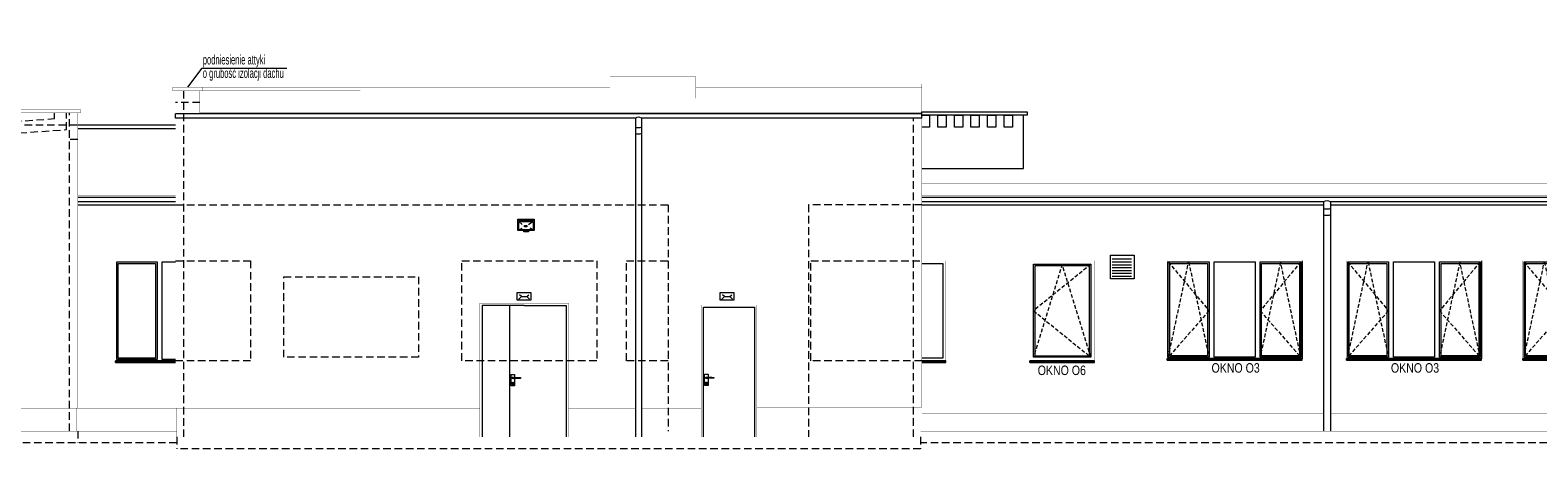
# Model space of a CAD drawing. Header units: millimetres. Extents: x 18880 to 99371, y -5529 to 27899.
# Tile 30 of 161: x 20350 to 22898, y 8791 to 9498. Entities that reach past the tile are written whole.
import ezdxf

# ---------------------------------------------------------------- set-up
doc = ezdxf.new("R2010")
doc.units = ezdxf.units.MM
doc.linetypes.add('DASHED', pattern=[19.05, 12.7, -6.35])
for name, color, linetype, lineweight in [('AA_HATCH', 251, 'Continuous', 0), ('AA_OPIS', 2, 'Continuous', 0), ('AA_WIDOK', 254, 'Continuous', 0)]:
    doc.layers.add(name, color=color, linetype=linetype, lineweight=lineweight)
doc.styles.add('ARIAL', font='arial.ttf')
doc.styles.add('DIM07', font='romans.shx', dxfattribs={"width": 0.7})

# ---------------------------------------------------------------- blocks, each defined once
blk = doc.blocks.new('ZOL okno O2')
at = {"layer": 'AA_OPIS', "linetype": 'DASHED', "ltscale": 0.5}
for points in [[(22271.1, 7293.8), (22339.9, 7211.3), (22271.1, 7132.8), (22305.5, 7293.8), (22339.9, 7132.8)], [(22495.1, 7293.8), (22426.3, 7211.3), (22495.1, 7132.8), (22460.7, 7293.8), (22426.3, 7132.8)]]:
    blk.add_lwpolyline(points, dxfattribs=at)
at = {"layer": 'AA_WIDOK', "color": 255, "const_width": 0.3}
for points in [[(22269.1, 7130.8), (22269.1, 7295.8)], [(22269.1, 7295.8), (22497.1, 7295.8)], [(22497.1, 7295.8), (22497.1, 7130.8)]]:
    blk.add_lwpolyline(points, dxfattribs=at)
at = {"layer": 'AA_WIDOK'}
for points in [[(22271.1, 7132.8), (22271.1, 7293.8)], [(22271.1, 7293.8), (22339.9, 7293.8)], [(22273.6, 7135.3), (22273.6, 7291.3)], [(22273.6, 7291.3), (22337.4, 7291.3)], [(22337.4, 7291.3), (22337.4, 7135.3)], [(22339.9, 7293.8), (22339.9, 7132.8)], [(22348.5, 7132.8), (22348.5, 7293.8)], [(22348.5, 7293.8), (22417.7, 7293.8)], [(22417.7, 7293.8), (22417.7, 7132.8)], [(22426.3, 7132.8), (22426.3, 7293.8)], [(22426.3, 7293.8), (22495.1, 7293.8)], [(22428.8, 7135.3), (22428.8, 7291.3)], [(22428.8, 7291.3), (22492.6, 7291.3)], [(22492.6, 7291.3), (22492.6, 7135.3)], [(22495.1, 7293.8), (22495.1, 7132.8)], [(22497.1, 7295.8), (22497.1, 7130.2)], [(22337.4, 7135.3), (22273.6, 7135.3)], [(22492.6, 7135.3), (22428.8, 7135.3)], [(22339.9, 7132.8), (22271.1, 7132.8)], [(22417.7, 7132.8), (22348.5, 7132.8)], [(22495.1, 7132.8), (22426.3, 7132.8)], [(22497.1, 7130), (22497.1, 7130.2)]]:
    blk.add_lwpolyline(points, dxfattribs=at)
at = {"layer": 'AA_WIDOK', "color": 4}
for points in [[(22497.1, 7130.8), (22269.1, 7130.8)], [(22269.1, 7128.3), (22269.1, 7130.8)], [(22269.1, 7130.2), (22269.1, 7130)], [(22269.1, 7130), (22497.1, 7130)], [(22269.1, 7128.3), (22497.1, 7128.3)], [(22269.1, 7127.8), (22269.1, 7128.3)], [(22269.1, 7127.8), (22497.1, 7127.8)], [(22497.1, 7128.3), (22497.1, 7130.8)], [(22497.1, 7127.8), (22497.1, 7128.3)]]:
    blk.add_lwpolyline(points, dxfattribs=at)
at = {"layer": 'AA_OPIS', "insert": (22384.9, 7122.8), "char_height": 16, "width": 300, "attachment_point": 2, "style": 'ARIAL'}
blk.add_mtext('{\\W0.8;OKNO O3}', dxfattribs=at)
blk = doc.blocks.new('ndryjr')
at = {"layer": 'AA_OPIS', "linetype": 'DASHED', "ltscale": 0.5}
blk.add_lwpolyline([(-6, -6), (-103, -84.5), (-6, -163), (-54.5, -6), (-103, -163)], dxfattribs=at)
at = {"layer": 'AA_WIDOK', "color": 255, "const_width": 0.3}
for points in [[(-109, -169), (-109, 0)], [(-109, 0), (0, 0)], [(0, 0), (0, -169)]]:
    blk.add_lwpolyline(points, dxfattribs=at)
at = {"layer": 'AA_WIDOK'}
for points in [[(-103, -163), (-103, -6)], [(-103, -6), (-6, -6)], [(-100.5, -8.5), (-100.5, -160.5)], [(-8.5, -8.5), (-100.5, -8.5)], [(-8.5, -160.5), (-8.5, -8.5)], [(-6, -6), (-6, -163)], [(-6, -163), (-103, -163)], [(-100.5, -160.5), (-8.5, -160.5)]]:
    blk.add_lwpolyline(points, dxfattribs=at)
at = {"layer": 'AA_WIDOK', "color": 4}
for points in [[(-109, -172), (-109, -169)], [(0, -169), (-109, -169)], [(0, -169.8), (-109, -169.8)], [(-109, -170.1), (-109, -170.3)], [(-109, -171.5), (0, -171.5)], [(-109, -172), (0, -172)], [(0, -172), (0, -169)], [(0, -170.3), (0, -170.1)]]:
    blk.add_lwpolyline(points, dxfattribs=at)
at = {"layer": 'AA_OPIS', "insert": (-55.1, -177.1), "char_height": 16, "width": 300, "attachment_point": 2, "style": 'ARIAL'}
blk.add_mtext('{\\W0.8;OKNO O6}', dxfattribs=at)

msp = doc.modelspace()

# ---------------------------------------------------------------- linework, layer by layer
at = {"layer": 'AA_HATCH'}
for points in [[(21857.09115, 9354.0758), (21857.09115, 9360.0758), (22035.09115, 9360.0758), (22035.09115, 9354.0758)], [(21884.09115, 9334.0758), (21884.09115, 9354.0758), (21898.09115, 9354.0758), (21898.09115, 9334.0758)], [(21912.09115, 9334.0758), (21912.09115, 9354.0758), (21926.09115, 9354.0758), (21926.09115, 9334.0758)], [(21940.09115, 9334.0758), (21940.09115, 9354.0758), (21954.09115, 9354.0758), (21954.09115, 9334.0758)], [(21968.09115, 9334.0758), (21968.09115, 9354.0758), (21982.09115, 9354.0758), (21982.09115, 9334.0758)], [(21996.09115, 9334.0758), (21996.09115, 9354.0758), (22010.09115, 9354.0758), (22010.09115, 9334.0758)]]:
    msp.add_lwpolyline(points, close=True, dxfattribs=at)
for points in [[(21857.09115, 9354.0758), (21870.09115, 9354.0758), (21870.09115, 9334.0758), (21857.09115, 9334.0758)], [(21857.09118, 9264.07538), (22029.09115, 9264.0758), (22029.09115, 9354.0758)]]:
    msp.add_lwpolyline(points, dxfattribs=at)
at = {"layer": 'AA_OPIS'}
msp.add_lwpolyline([(20616.59115, 9401.48006), (20640.75023, 9433.94302), (20784.00499, 9433.94302)], dxfattribs=at)
at = {"layer": 'AA_WIDOK', "color": 4, "const_width": 0.5}
for points in [[(20591.09115, 9401.48006), (20642.09115, 9401.48006)], [(20591.09115, 9395.48006), (20591.09115, 9401.48006)], [(20642.09115, 9395.48006), (20642.09115, 9401.48006)], [(20591.09115, 9395.48006), (20642.09115, 9395.48006)]]:
    msp.add_lwpolyline(points, dxfattribs=at)
at = {"layer": 'AA_WIDOK', "color": 9, "const_width": 0.3}
for points in [[(20908.24106, 9395.48163), (20908.24106, 9406.89663)], [(20908.24106, 9406.89663), (21330.09115, 9406.89663)], [(21330.09115, 9419.48006), (21330.09115, 9382.72681)], [(21475.09115, 9419.48006), (21330.09115, 9419.48006)], [(21475.09115, 9419.48006), (21475.09115, 9382.72681)], [(21475.09115, 9406.89663), (21857.09115, 9406.89663)], [(20642.09115, 9401.48006), (20908.24106, 9401.48006)], [(20642.09115, 9395.48163), (20908.24106, 9395.48163)], [(20908.24106, 9400.8982), (21330.09115, 9400.8982)], [(21330.09115, 9382.72681), (21475.09115, 9382.72681)], [(21475.09115, 9400.8982), (21857.09115, 9400.8982)], [(20637.09115, 9359.48006), (21857.09115, 9359.48006)], [(20430.59115, 9278.07538), (20596.09115, 9278.07538)], [(23405.09115, 9278.07918), (22029.09115, 9278.0758)], [(20430.59115, 9238.07538), (20596.09115, 9238.07538)], [(21857.09115, 9239.32207), (27792.83784, 9239.33706)], [(20430.59115, 9218.07538), (20596.09115, 9218.07538)], [(21857.09115, 9218.07538), (27777.59115, 9218.09037)]]:
    msp.add_lwpolyline(points, dxfattribs=at)
at = {"layer": 'AA_WIDOK', "const_width": 0.5}
for points in [[(21857.09115, 8860.98006), (21857.09115, 9406.89663)], [(20596.09115, 8859.48006), (20596.09115, 9395.48006)], [(20637.09115, 9395.48006), (20637.09115, 9356.48006)], [(20430.59115, 8859.48006), (20430.59115, 9358.07538)], [(19159.59115, 8859.48006), (20430.59115, 8859.48006)], [(20428.59115, 8820.77499), (20428.59115, 8859.48006)], [(20457.59115, 8859.48006), (20430.59115, 8859.48006)], [(20596.09115, 8859.48006), (20457.59115, 8859.48006)], [(21110.09115, 8859.48006), (20596.09115, 8859.48006)], [(20598.09115, 8810.77499), (20598.09115, 8859.48006)], [(21373.05486, 8859.48006), (21260.09115, 8859.48006)], [(21484.09115, 8859.48006), (21383.05486, 8859.48006)], [(21857.09115, 8860.98006), (21578.09115, 8860.98006)], [(21855.09115, 8810.77499), (21855.09115, 8860.98006)], [(22535.89868, 8850.98006), (21857.09115, 8850.98006)], [(23746.74106, 8850.98006), (22547.89868, 8850.98006)]]:
    msp.add_lwpolyline(points, dxfattribs=at)
at = {"layer": 'AA_WIDOK', "color": 8, "linetype": 'DASHED'}
for points in [[(20610.09115, 8810.77499), (20610.09115, 9395.48006)], [(19159.59115, 9242.92798), (19161.98237, 9243.11538), (19182.64166, 9263.77467), (20391.59115, 9348.48006), (20391.59115, 9358.07538)], [(19161.15376, 9222.98912), (19170.90455, 9223.75329), (19191.49738, 9244.34612), (20411.59115, 9329.83233), (20411.59115, 9358.07538)], [(20416.59115, 8820.77499), (20416.59115, 9358.07538)], [(20637.09115, 9375.48006), (20596.09115, 9375.48006)], [(19159.59115, 9338.07538), (20430.59115, 9338.07538)], [(21843.09115, 8810.77499), (21843.09115, 9349.48006)], [(20430.59115, 9313.07538), (20416.59115, 9313.07538)], [(20596.09115, 9203.12315), (21428.24106, 9203.12315), (21428.24106, 8820.77499)], [(21857.09115, 9203.12315), (21665.59115, 9203.12315), (21665.59115, 8810.77499)], [(20596.09115, 9108.48006), (20722.74106, 9108.48006), (20722.74106, 8939.48006), (20596.09115, 8939.48006)], [(21857.09115, 8939.48006), (21669.74106, 8939.48006), (21669.74106, 9108.48006), (21857.09115, 9108.48006)], [(20598.09115, 8800.77499), (19161.59115, 8800.77499), (19161.59115, 8821.76485)], [(20430.59115, 8820.77499), (20430.59115, 8800.77499)], [(23732.59115, 8820.77499), (23732.59115, 8800.77499), (21855.09115, 8800.77499)], [(20598.09115, 8810.77499), (20598.09115, 8790.77499)], [(21855.09115, 8790.77499), (20598.09115, 8790.77499)], [(21855.09115, 8810.77499), (21855.09115, 8790.77499)]]:
    msp.add_lwpolyline(points, dxfattribs=at)
at = {"layer": 'AA_WIDOK', "color": 4, "const_width": 0.5}
msp.add_lwpolyline([(20435.44499, 9358.07538), (20435.44499, 9364.07538), (19154.59087, 9364.07538), (19154.59087, 9358.07538)], close=True, dxfattribs=at)
at = {"layer": 'AA_WIDOK', "color": 4}
for points in [[(21857.09115, 9356.48006), (20596.07522, 9356.48006)], [(20596.07522, 9349.48006), (20596.07522, 9356.48006)], [(21857.09115, 9349.48006), (21857.09115, 9356.48006)], [(20430.59115, 9338.07538), (20596.07522, 9338.07538)], [(20430.59115, 9332.07538), (20596.09115, 9332.07538)], [(21373.05486, 9349.48006), (20596.07522, 9349.48006)], [(21373.05486, 9349.48006), (21373.05486, 9334.18854)], [(21373.05486, 9334.18854), (21373.05486, 9323.50939)], [(21857.09115, 9349.48006), (21383.05486, 9349.48006)], [(21383.05486, 9349.48006), (21383.05486, 9334.18854)], [(21383.05486, 9334.18854), (21383.05486, 9323.50939)], [(21373.05486, 9323.50939), (21373.05486, 9318.50939)], [(21373.05486, 9318.50939), (21373.05486, 8810.77499)], [(21383.05486, 9323.50939), (21383.05486, 9318.50939)], [(21383.05486, 9318.50939), (21383.05486, 8810.77499)], [(20596.09115, 9215.02745), (20430.59115, 9215.02745)], [(20596.09115, 9208.02745), (20430.59115, 9208.02745)], [(27750.59115, 9215.04244), (21857.09115, 9215.02745)], [(22535.89868, 9208.02745), (21857.09115, 9208.02745)], [(22535.89868, 9208.02745), (22535.89868, 8820.77499)], [(26442.88626, 9208.02745), (22547.89868, 9208.02745)], [(22547.89868, 9208.02745), (22547.89868, 8820.77499)], [(20494.59115, 8939.48006), (20494.59115, 8938.69394)], [(20596.09115, 8939.48006), (20494.59115, 8939.48006)], [(20494.59115, 8938.69394), (20596.09115, 8938.69394)], [(20494.59115, 8936.98006), (20494.59115, 8938.69394)], [(20494.59115, 8936.98006), (20596.09115, 8936.98006)], [(20494.59115, 8936.48006), (20494.59115, 8936.98006)], [(20494.59115, 8936.48006), (20596.09115, 8936.48006)], [(21897.74106, 8939.48006), (21857.09115, 8939.48006)], [(21897.74106, 8938.69394), (21857.09115, 8938.69394)], [(21857.09115, 8936.98006), (21897.74106, 8936.98006)], [(21857.09115, 8936.48006), (21897.74106, 8936.48006)], [(21897.74106, 8936.48006), (21897.74106, 8939.48006)], [(21897.74106, 8938.19394), (21897.74106, 8938.35116)]]:
    msp.add_lwpolyline(points, dxfattribs=at)
for points in [[(21383.05486, 9349.48006, 0.2714763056), (21373.05486, 9349.48006, -1)], [(21383.05486, 9334.14585, -0.2714763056), (21373.05486, 9334.14585, 1)], [(21383.05486, 9323.4667, -0.2714763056), (21373.05486, 9323.4667, 1)], [(22547.89868, 9208.02745, 0.2262302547), (22535.89868, 9208.02745, -1)], [(22547.89868, 9196.69325, -0.2262302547), (22535.89868, 9196.69325, 1)], [(22547.89868, 9186.01409, -0.2262302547), (22535.89868, 9186.01409, 1)]]:
    msp.add_lwpolyline(points, format="xyb", dxfattribs=at)
at = {"layer": 'AA_WIDOK'}
for points in [[(20430.59115, 9203.12315), (20596.09115, 9203.12315)], [(21857.09115, 9203.12315), (22535.89868, 9203.12315)], [(22547.89868, 9203.12315), (26442.88626, 9203.12315)], [(21175.98771, 9174.55746), (21181.6732, 9169.72869)], [(21199.97581, 9174.55746), (21192.42112, 9169.26139)], [(21175.98771, 9160.61632), (21181.75109, 9163.57589)], [(21199.97581, 9160.61632), (21195.30281, 9163.65378)], [(20496.59115, 8941.48006), (20496.59115, 9106.48006)], [(20496.59115, 9106.48006), (20564.72448, 9106.48006)], [(20499.09115, 8943.98006), (20499.09115, 9103.98006)], [(20499.09115, 9103.98006), (20562.22448, 9103.98006)], [(20562.22448, 9103.98006), (20562.22448, 8943.98006)], [(20564.72448, 9106.48006), (20564.72448, 8941.48006)], [(20573.32448, 8941.48006), (20573.32448, 9106.48006)], [(20573.32448, 9106.48006), (20596.09115, 9106.48006)], [(21857.09115, 9103.98006), (21892.74106, 9103.98006)], [(21892.74106, 9103.98006), (21892.74106, 8943.98006)], [(22178.90737, 9111.46099), (22211.55862, 9111.46099)], [(22178.90737, 9106.63845), (22211.55862, 9106.63845)], [(22178.90737, 9101.8159), (22211.55862, 9101.8159)], [(22178.90737, 9096.99336), (22211.55862, 9096.99336)], [(22178.90737, 9092.17082), (22211.55862, 9092.17082)], [(22178.90737, 9087.34827), (22211.55862, 9087.34827)], [(22178.90737, 9082.52573), (22211.55862, 9082.52573)], [(21180.60916, 9047.85239), (21175.56231, 9042.80554)], [(21180.60916, 9047.85239), (21177.37918, 9051.08237)], [(21180.60916, 9047.85239), (21189.76078, 9047.85239)], [(21189.76078, 9047.85239), (21192.99076, 9051.08237)], [(21189.76078, 9047.85239), (21194.202, 9043.41116)], [(21523.35551, 9047.85239), (21518.30867, 9042.80554)], [(21523.35551, 9047.85239), (21520.12553, 9051.08237)], [(21523.35551, 9047.85239), (21532.50713, 9047.85239)], [(21532.50713, 9047.85239), (21535.73711, 9051.08237)], [(21532.50713, 9047.85239), (21536.94836, 9043.41116)], [(21185.09115, 9032.77499), (21114.09115, 9032.77499)], [(21114.09115, 9032.77499), (21114.09115, 8810.77499)], [(21161.09115, 8810.77499), (21161.09115, 9032.77499)], [(21185.09115, 9032.77499), (21256.09115, 9032.77499)], [(21256.09115, 9032.77499), (21256.09115, 8810.77499)], [(21487.89115, 8810.77499), (21487.89115, 9029.97499)], [(21487.89115, 9029.97499), (21574.29115, 9029.97499)], [(21574.29115, 9029.97499), (21574.29115, 8810.77499)], [(20562.22448, 8943.98006), (20499.09115, 8943.98006)], [(21892.74106, 8943.98006), (21857.09115, 8943.98006)], [(20564.72448, 8941.48006), (20496.59115, 8941.48006)], [(20596.09115, 8941.48006), (20573.32448, 8941.48006)], [(21163.24115, 8916.41), (21168.94115, 8916.41)], [(21163.24115, 8897.41), (21163.24115, 8916.41)], [(21168.94115, 8897.41), (21163.24115, 8897.41)], [(21163.89115, 8900.91), (21164.18589, 8902.01)], [(21164.18589, 8899.81), (21163.89115, 8900.91)], [(21164.09115, 8900.91), (21164.3591, 8901.91)], [(21164.3591, 8899.91), (21164.09115, 8900.91)], [(21164.18589, 8902.01), (21164.99115, 8902.81526)], [(21164.99115, 8899.00474), (21164.18589, 8899.81)], [(21164.3591, 8901.91), (21165.09115, 8902.64205)], [(21165.09115, 8899.17795), (21164.3591, 8899.91)], [(21164.79115, 8910.41), (21164.96532, 8911.06)], [(21164.96532, 8909.76), (21164.79115, 8910.41)], [(21164.89115, 8910.41), (21165.05192, 8911.01)], [(21165.05192, 8909.81), (21164.89115, 8910.41)], [(21164.96532, 8911.06), (21165.44115, 8911.53583)], [(21165.44115, 8909.28417), (21164.96532, 8909.76)], [(21164.99115, 8902.81526), (21166.09115, 8903.11)], [(21166.09115, 8898.71), (21164.99115, 8899.00474)], [(21165.05192, 8911.01), (21165.49115, 8911.44923)], [(21165.49115, 8909.37077), (21165.05192, 8909.81)], [(21165.09115, 8910.41), (21165.22513, 8910.91)], [(21165.22513, 8909.91), (21165.09115, 8910.41)], [(21165.09115, 8902.64205), (21166.09115, 8902.91)], [(21166.09115, 8898.91), (21165.09115, 8899.17795)], [(21165.22513, 8910.91), (21165.59115, 8911.27603)], [(21165.59115, 8909.54398), (21165.22513, 8909.91)], [(21165.29115, 8901.81), (21165.39833, 8902.21)], [(21165.39833, 8901.41), (21165.29115, 8901.81)], [(21165.39115, 8901.81), (21165.48493, 8902.16)], [(21165.48493, 8901.46), (21165.39115, 8901.81)], [(21165.39833, 8902.21), (21165.69115, 8902.50282)], [(21165.69115, 8901.11718), (21165.39833, 8901.41)], [(21165.44115, 8911.53583), (21166.09115, 8911.71)], [(21166.09115, 8909.11), (21165.44115, 8909.28417)], [(21165.48493, 8902.16), (21165.74115, 8902.41622)], [(21165.74115, 8901.20378), (21165.48493, 8901.46)], [(21165.49115, 8911.44923), (21166.09115, 8911.61)], [(21166.09115, 8909.21), (21165.49115, 8909.37077)], [(21165.59115, 8911.27603), (21166.09115, 8911.41)], [(21166.09115, 8909.41), (21165.59115, 8909.54398)], [(21165.69115, 8902.50282), (21166.09115, 8902.61)], [(21166.09115, 8901.01), (21165.69115, 8901.11718)], [(21165.74115, 8902.41622), (21166.09115, 8902.51)], [(21166.09115, 8901.11), (21165.74115, 8901.20378)], [(21166.09115, 8911.71), (21166.74115, 8911.53583)], [(21166.09115, 8911.61), (21166.69115, 8911.44923)], [(21166.09115, 8911.41), (21168.59115, 8911.41)], [(21168.59115, 8909.41), (21166.09115, 8909.41)], [(21166.69115, 8909.37077), (21166.09115, 8909.21)], [(21166.74115, 8909.28417), (21166.09115, 8909.11)], [(21166.09115, 8903.11), (21167.19115, 8902.81526)], [(21166.09115, 8902.91), (21167.09115, 8902.64205)], [(21166.09115, 8902.61), (21166.49115, 8902.50282)], [(21166.09115, 8902.51), (21166.44115, 8902.41622)], [(21166.44115, 8901.20378), (21166.09115, 8901.11)], [(21166.49115, 8901.11718), (21166.09115, 8901.01)], [(21167.09115, 8899.17795), (21166.09115, 8898.91)], [(21167.19115, 8899.00474), (21166.09115, 8898.71)], [(21166.44115, 8902.41622), (21166.69737, 8902.16)], [(21166.69737, 8901.46), (21166.44115, 8901.20378)], [(21166.49115, 8902.50282), (21166.78397, 8902.21)], [(21166.78397, 8901.41), (21166.49115, 8901.11718)], [(21166.69115, 8911.44923), (21166.73038, 8911.41)], [(21166.73038, 8909.41), (21166.69115, 8909.37077)], [(21166.69737, 8902.16), (21166.79115, 8901.81)], [(21166.79115, 8901.81), (21166.69737, 8901.46)], [(21166.74115, 8911.53583), (21166.86698, 8911.41)], [(21166.86698, 8909.41), (21166.74115, 8909.28417)], [(21166.78397, 8902.21), (21166.89115, 8901.81)], [(21166.89115, 8901.81), (21166.78397, 8901.41)], [(21167.09115, 8902.64205), (21167.8232, 8901.91)], [(21167.8232, 8899.91), (21167.09115, 8899.17795)], [(21167.19115, 8902.81526), (21167.99641, 8902.01)], [(21167.99641, 8899.81), (21167.19115, 8899.00474)], [(21167.8232, 8901.91), (21168.09115, 8900.91)], [(21168.09115, 8900.91), (21167.8232, 8899.91)], [(21167.99641, 8902.01), (21168.29115, 8900.91)], [(21168.29115, 8900.91), (21167.99641, 8899.81)], [(21168.59115, 8911.41), (21169.93154, 8911.37073)], [(21169.93154, 8909.44927), (21168.59115, 8909.41)], [(21168.94115, 8916.41), (21168.94115, 8911.39975)], [(21168.94115, 8909.42025), (21168.94115, 8897.41)], [(21169.93154, 8911.37073), (21172.60212, 8911.29219)], [(21172.60212, 8909.52781), (21169.93154, 8909.44927)], [(21172.60212, 8911.29219), (21175.24218, 8911.21365)], [(21175.24218, 8909.60635), (21172.60212, 8909.52781)], [(21175.24218, 8911.21365), (21177.83161, 8911.13511)], [(21177.83161, 8909.68489), (21175.24218, 8909.60635)], [(21177.83161, 8911.13511), (21178.63727, 8911.11)], [(21178.63727, 8909.71), (21177.83161, 8909.68489)], [(21178.63727, 8911.11), (21178.63727, 8909.71)], [(21490.04115, 8916.77499), (21495.74115, 8916.77499)], [(21490.04115, 8897.77499), (21490.04115, 8916.77499)], [(21495.74115, 8897.77499), (21490.04115, 8897.77499)], [(21490.69115, 8901.27499), (21490.98589, 8902.37499)], [(21490.98589, 8900.17499), (21490.69115, 8901.27499)], [(21490.89115, 8901.27499), (21491.1591, 8902.27499)], [(21491.1591, 8900.27499), (21490.89115, 8901.27499)], [(21490.98589, 8902.37499), (21491.79115, 8903.18025)], [(21491.79115, 8899.36974), (21490.98589, 8900.17499)], [(21491.1591, 8902.27499), (21491.89115, 8903.00704)], [(21491.89115, 8899.54294), (21491.1591, 8900.27499)], [(21491.59115, 8910.77499), (21491.76532, 8911.42499)], [(21491.76532, 8910.12499), (21491.59115, 8910.77499)], [(21491.69115, 8910.77499), (21491.85192, 8911.37499)], [(21491.85192, 8910.17499), (21491.69115, 8910.77499)], [(21491.76532, 8911.42499), (21492.24115, 8911.90082)], [(21492.24115, 8909.64916), (21491.76532, 8910.12499)], [(21491.79115, 8903.18025), (21492.89115, 8903.47499)], [(21492.89115, 8899.07499), (21491.79115, 8899.36974)], [(21491.85192, 8911.37499), (21492.29115, 8911.81422)], [(21492.29115, 8909.73576), (21491.85192, 8910.17499)], [(21491.89115, 8910.77499), (21492.02513, 8911.27499)], [(21492.02513, 8910.27499), (21491.89115, 8910.77499)], [(21491.89115, 8903.00704), (21492.89115, 8903.27499)], [(21492.89115, 8899.27499), (21491.89115, 8899.54294)], [(21492.02513, 8911.27499), (21492.39115, 8911.64102)], [(21492.39115, 8909.90897), (21492.02513, 8910.27499)], [(21492.09115, 8902.17499), (21492.19833, 8902.57499)], [(21492.19833, 8901.77499), (21492.09115, 8902.17499)], [(21492.19115, 8902.17499), (21492.28493, 8902.52499)], [(21492.28493, 8901.82499), (21492.19115, 8902.17499)], [(21492.19833, 8902.57499), (21492.49115, 8902.86781)], [(21492.49115, 8901.48217), (21492.19833, 8901.77499)], [(21492.24115, 8911.90082), (21492.89115, 8912.07499)], [(21492.89115, 8909.47499), (21492.24115, 8909.64916)], [(21492.28493, 8902.52499), (21492.54115, 8902.78121)], [(21492.54115, 8901.56877), (21492.28493, 8901.82499)], [(21492.29115, 8911.81422), (21492.89115, 8911.97499)], [(21492.89115, 8909.57499), (21492.29115, 8909.73576)], [(21492.39115, 8911.64102), (21492.89115, 8911.77499)], [(21492.89115, 8909.77499), (21492.39115, 8909.90897)], [(21492.49115, 8902.86781), (21492.89115, 8902.97499)], [(21492.89115, 8901.37499), (21492.49115, 8901.48217)], [(21492.54115, 8902.78121), (21492.89115, 8902.87499)], [(21492.89115, 8901.47499), (21492.54115, 8901.56877)], [(21492.89115, 8912.07499), (21493.54115, 8911.90082)], [(21492.89115, 8911.97499), (21493.49115, 8911.81422)], [(21492.89115, 8911.77499), (21495.39115, 8911.77499)], [(21495.39115, 8909.77499), (21492.89115, 8909.77499)], [(21493.49115, 8909.73576), (21492.89115, 8909.57499)], [(21493.54115, 8909.64916), (21492.89115, 8909.47499)], [(21492.89115, 8903.47499), (21493.99115, 8903.18025)], [(21492.89115, 8903.27499), (21493.89115, 8903.00704)], [(21492.89115, 8902.97499), (21493.29115, 8902.86781)], [(21492.89115, 8902.87499), (21493.24115, 8902.78121)], [(21493.24115, 8901.56877), (21492.89115, 8901.47499)], [(21493.29115, 8901.48217), (21492.89115, 8901.37499)], [(21493.89115, 8899.54294), (21492.89115, 8899.27499)], [(21493.99115, 8899.36974), (21492.89115, 8899.07499)], [(21493.24115, 8902.78121), (21493.49737, 8902.52499)], [(21493.49737, 8901.82499), (21493.24115, 8901.56877)], [(21493.29115, 8902.86781), (21493.58397, 8902.57499)], [(21493.58397, 8901.77499), (21493.29115, 8901.48217)], [(21493.49115, 8911.81422), (21493.53038, 8911.77499)], [(21493.53038, 8909.77499), (21493.49115, 8909.73576)], [(21493.49737, 8902.52499), (21493.59115, 8902.17499)], [(21493.59115, 8902.17499), (21493.49737, 8901.82499)], [(21493.54115, 8911.90082), (21493.66698, 8911.77499)], [(21493.66698, 8909.77499), (21493.54115, 8909.64916)], [(21493.58397, 8902.57499), (21493.69115, 8902.17499)], [(21493.69115, 8902.17499), (21493.58397, 8901.77499)], [(21493.89115, 8903.00704), (21494.6232, 8902.27499)], [(21494.6232, 8900.27499), (21493.89115, 8899.54294)], [(21493.99115, 8903.18025), (21494.79641, 8902.37499)], [(21494.79641, 8900.17499), (21493.99115, 8899.36974)], [(21494.6232, 8902.27499), (21494.89115, 8901.27499)], [(21494.89115, 8901.27499), (21494.6232, 8900.27499)], [(21494.79641, 8902.37499), (21495.09115, 8901.27499)], [(21495.09115, 8901.27499), (21494.79641, 8900.17499)], [(21495.39115, 8911.77499), (21496.73154, 8911.73572)], [(21496.73154, 8909.81426), (21495.39115, 8909.77499)], [(21495.74115, 8916.77499), (21495.74115, 8911.76474)], [(21495.74115, 8909.78525), (21495.74115, 8897.77499)], [(21496.73154, 8911.73572), (21499.40212, 8911.65718)], [(21499.40212, 8909.8928), (21496.73154, 8909.81426)], [(21499.40212, 8911.65718), (21502.04218, 8911.57864)], [(21502.04218, 8909.97134), (21499.40212, 8909.8928)], [(21502.04218, 8911.57864), (21504.63161, 8911.5001)], [(21504.63161, 8910.04988), (21502.04218, 8909.97134)], [(21504.63161, 8911.5001), (21505.43727, 8911.47499)], [(21505.43727, 8910.07499), (21504.63161, 8910.04988)], [(21505.43727, 8911.47499), (21505.43727, 8910.07499)]]:
    msp.add_lwpolyline(points, dxfattribs=at)
for points in [[(21174.18826, 9178.49924), (21201.67559, 9178.49924), (21201.67559, 9159.69212), (21174.18826, 9159.69212)], [(21174.18826, 9176.81733), (21201.67559, 9176.81733), (21201.67559, 9159.69212), (21174.18826, 9159.69212)], [(21175.98771, 9174.55746), (21199.97581, 9174.55746), (21199.97581, 9160.61632), (21175.98771, 9160.61632)], [(21184.26506, 9159.34166), (21192.11831, 9159.34166), (21192.11831, 9157.13497), (21184.26506, 9157.13497)], [(21185.87891, 9168.01525), (21189.77308, 9168.01525), (21189.77308, 9165.99028), (21185.87891, 9165.99028)], [(22175.88224, 9117.73449), (22215.88224, 9117.73449), (22215.88224, 9077.73449), (22175.88224, 9077.73449)], [(21173.42077, 9054.6658), (21196.52781, 9054.6658), (21196.52781, 9041.94019), (21173.42077, 9041.94019)], [(21516.16712, 9054.6658), (21539.27416, 9054.6658), (21539.27416, 9041.94019), (21516.16712, 9041.94019)]]:
    msp.add_lwpolyline(points, close=True, dxfattribs=at)
at = {"layer": 'AA_WIDOK', "color": 255, "const_width": 0.3}
for points in [[(20494.59115, 9108.48006), (20596.09115, 9108.48006)], [(20494.59115, 8939.48006), (20494.59115, 9108.48006)], [(21857.09115, 9108.48006), (21897.74106, 9108.48006)], [(21897.74106, 9103.98006), (21897.74106, 9108.48006)], [(21897.74106, 8939.48006), (21897.74106, 9103.98006)], [(21110.09115, 9036.77499), (21110.09115, 8810.77499)], [(21260.09115, 9036.77499), (21110.09115, 9036.77499)], [(21260.09115, 8810.77499), (21260.09115, 9036.77499)], [(21484.09115, 8810.77499), (21484.09115, 9033.77499)], [(21484.09115, 9033.77499), (21578.09115, 9033.77499)], [(21578.09115, 9033.77499), (21578.09115, 8810.77499)]]:
    msp.add_lwpolyline(points, dxfattribs=at)
at = {"layer": 'AA_WIDOK', "color": 8, "linetype": 'DASHED'}
for points in [[(21079.74106, 9108.48006), (21307.74106, 9108.48006), (21307.74106, 8939.48006), (21079.74106, 8939.48006)], [(21357.74106, 9108.48006), (21428.24106, 9108.48006), (21428.24106, 8939.48006), (21357.74106, 8939.48006)], [(20778.74106, 9081.48006), (21006.74106, 9081.48006), (21006.74106, 8945.48006), (20778.74106, 8945.48006)]]:
    msp.add_lwpolyline(points, close=True, dxfattribs=at)
at = {"layer": 'AA_WIDOK', "color": 3, "const_width": 0.5}
for points in [[(18880.17701, 8820.77499), (20598.09115, 8820.77499)], [(21855.09115, 8820.77499), (27773.59115, 8820.77499)], [(20598.09115, 8810.77499), (21855.09115, 8810.77499)]]:
    msp.add_lwpolyline(points, dxfattribs=at)

# ---------------------------------------------------------------- block references
for p in [(2.45982, 1812.64789), (305.60973, 1812.64789), (603.60973, 1812.64789)]:
    msp.add_blockref('ZOL okno O2', p)
at = {"layer": 'AA_HATCH'}
msp.add_blockref('ndryjr', (22148.74106, 9108.48006), dxfattribs=at)

# ---------------------------------------------------------------- texts
at = {"layer": 'AA_OPIS', "insert": (20641.91349, 9412.48019), "char_height": 16, "width": 151.2593731, "attachment_point": 7, "line_spacing_factor": 0.85, "style": 'DIM07'}
msp.add_mtext('{\\fArial Narrow|b0|i0|c238|p34;podniesienie attyki\\Po grubość izolacji dachu}', dxfattribs=at)

doc.saveas('drawing.dxf')
